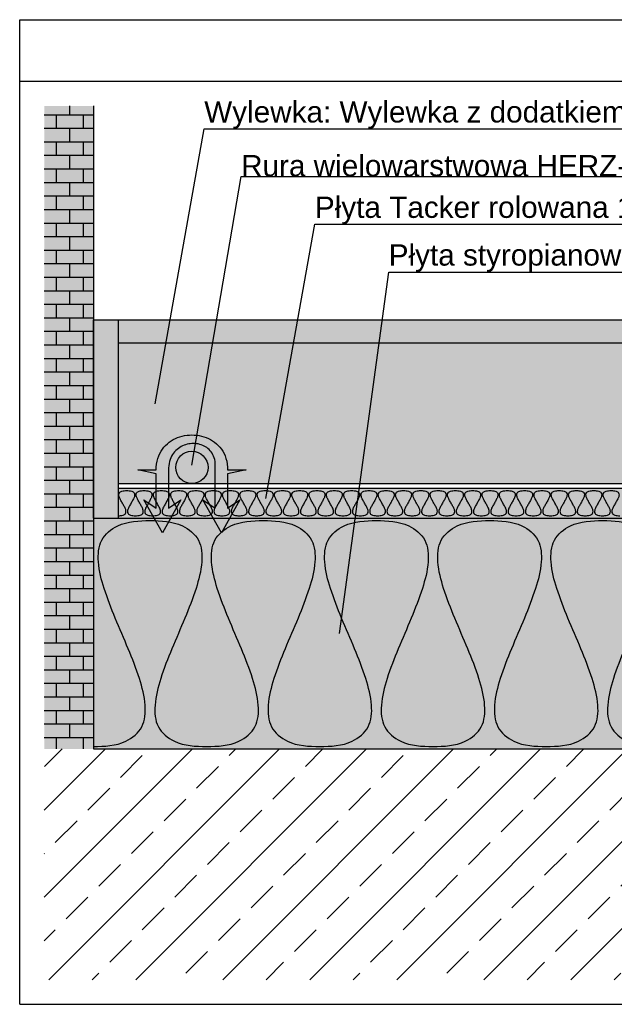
# Model space of a CAD drawing. Header units: millimetres. Extents: x 206445 to 335272, y 14092 to 100072.
# Tile 5 of 38: x 209950 to 210288, y 14364 to 14924. Entities that reach past the tile are written whole.
import ezdxf
from ezdxf.lldxf.tags import DXFTag

# ---------------------------------------------------------------- set-up
doc = ezdxf.new("R2010")
doc.units = ezdxf.units.MM
doc.layers.add('IS_Rysunek_konstrukcji_podłogi', color=7, linetype='SOLID', true_color=0x000000)
doc.styles.get("Standard").update_dxf_attribs({"font": 'arial.ttf'})
tags = doc.linetypes.add('SOLID', pattern=[10, 10, 0]).pattern_tags.tags
tags[6:7] = [DXFTag(74, 4), DXFTag(75, 0), DXFTag(340, '0'), DXFTag(46, 0.0), DXFTag(50, 0.0), DXFTag(44, 0.0), DXFTag(45, 0.0)]
tags[4:5] = [DXFTag(74, 4), DXFTag(75, 0), DXFTag(340, '0'), DXFTag(46, 0.0), DXFTag(50, 0.0), DXFTag(44, 0.0), DXFTag(45, 0.0)]

msp = doc.modelspace()

# ---------------------------------------------------------------- hatches: boundary and pattern name
at = {"layer": 'IS_Rysunek_konstrukcji_podłogi'}
for color, points in [(15, [(209963.79, 14875.07), (209963.79, 14509.32), (209991.79, 14509.32), (209991.79, 14875.07)]), (1, [(209991.79, 14640.57), (209991.79, 14753.45), (210005.79, 14753.45), (210005.79, 14640.57)]), (176, [(210005.79, 14740.32), (210005.79, 14753.45), (210635.79, 14753.45), (210635.79, 14740.32)]), (9, [(210005.79, 14660.26), (210005.79, 14740.32), (210635.79, 14740.32), (210635.79, 14660.26)]), (41, [(210005.79, 14640.57), (210005.79, 14657.63), (210635.79, 14657.63), (210635.79, 14640.57)]), (2, [(209991.79, 14509.32), (209991.79, 14640.57), (210635.79, 14640.57), (210635.79, 14509.32)])]:
    msp.add_hatch(color=color, dxfattribs=at).paths.add_polyline_path(points)
h = msp.add_hatch(dxfattribs=at)
h.set_pattern_fill('BRICK', color=256, scale=30.8, style=0)
h.set_pattern_definition([(0, (168398.346, 8448.231), (0, 7.7), []), (90, (168398.346, 8448.23), (-15.4, 9e-16), [7.7, -7.7]), (90, (168406.046, 8448.23), (-15.4, 9e-16), [-7.7, 7.7])])
h.paths.add_polyline_path([(209963.79, 14875.07), (209963.79, 14509.32), (209991.79, 14509.32), (209991.79, 14875.07)])
h = msp.add_hatch(dxfattribs=at)
h.set_pattern_fill('AR-CONC', color=256, scale=1.4, style=0)
h.set_pattern_definition([(50, (168398.346, 8448.231), (10.0416426, -0.8785299), [1.05, -11.55]), (355, (168398.346, 8448.231), (-1.9425187, 10.5306899), [0.84, -9.24]), (100.4514, (168399.183, 8448.158), (8.0991313, 9.6521536), [0.8923627, -9.8159896]), (46.1842, (168398.346, 8451.031), (14.9413747, -2.3172662), [1.575, -17.325]), (96.6356, (168399.591, 8450.838), (13.085278, 13.63765), [1.338544, -14.723982]), (351.1842, (168398.346, 8451.03), (13.085267, 13.6376604), [1.26, -13.86]), (21, (168399.746, 8450.331), (8.3566987, -5.6366645), [1.05, -11.55]), (326, (168399.746, 8450.331), (3.4064146, 10.1521006), [0.84, -9.24]), (71.4514, (168400.443, 8449.861), (11.7631168, 4.515427), [0.8923627, -9.8159896]), (37.5, (168398.3462, 8448.2308), (0.17023797, 4.66051395), [0, -9.128, 0, -9.38, 0, -9.275]), (7.5, (168398.346, 8448.231), (3.6829735, 5.52176397), [0, -5.348, 0, -8.918, 0, -3.535]), (327.5, (168395.224, 8448.2308), (7.4735141, -0.3157682), [0, -3.5, 0, -10.92, 0, -14.49]), (317.5, (168393.824, 8448.231), (8.1646064, 1.4014698), [0, -4.55, 0, -7.252, 0, -10.29])])
h.paths.add_polyline_path([(210005.79, 14660.26), (210005.79, 14740.32), (210635.79, 14740.32), (210635.79, 14660.26)])
h = msp.add_hatch(dxfattribs=at)
h.set_pattern_fill('ANSI33', color=256, scale=140, style=0)
h.set_pattern_definition([(45, (168398.346, 8448.23), (-24.748737, 24.748737), []), (45, (168423.095, 8448.23), (-24.748737, 24.748737), [17.5, -8.75])])
h.paths.add_polyline_path([(209963.79, 14378.07), (209963.79, 14509.32), (210635.79, 14509.32), (210635.79, 14378.07)])

# ---------------------------------------------------------------- linework, layer by layer
for p, q in [((209949.79, 14364.07), (209949.79, 14924.07)), ((209949.79, 14924.07), (210649.79, 14924.07)), ((209949.79, 14364.07), (209949.79, 14889.07)), ((209949.79, 14889.07), (210649.79, 14889.07)), ((209991.79, 14875.07), (209991.79, 14509.32)), ((210026.79, 14705.54), (210054.79, 14861.95)), ((210054.79, 14861.95), (210491.59, 14861.95)), ((210047.79, 14670.76), (210075.79, 14834.82)), ((210075.79, 14834.82), (210436.99, 14834.82)), ((210089.79, 14651.73), (210117.79, 14807.7)), ((210117.79, 14807.7), (210424.39, 14807.7)), ((210131.79, 14574.95), (210159.79, 14780.57)), ((210159.79, 14780.57), (210492.99, 14780.57)), ((209991.79, 14640.57), (209991.79, 14753.45)), ((209991.79, 14753.45), (210005.79, 14753.45)), ((210005.79, 14753.45), (210635.79, 14753.45)), ((210005.79, 14753.45), (210005.79, 14640.57)), ((210005.79, 14740.32), (210635.79, 14740.32)), ((210027.49, 14665.86), (210016.99, 14667.96)), ((210016.99, 14667.96), (210027.49, 14667.96)), ((210034.49, 14667.96), (210034.49, 14646.26)), ((210061.09, 14646.26), (210061.09, 14670.76)), ((210068.09, 14667.96), (210078.59, 14667.96)), ((210078.59, 14667.96), (210068.09, 14665.86)), ((210027.49, 14646.26), (210027.49, 14665.86)), ((210068.09, 14665.86), (210068.09, 14646.26)), ((210005.79, 14660.26), (210635.79, 14660.26)), ((210005.79, 14657.63), (210635.79, 14657.63)), ((210005.79, 14657.63), (210635.79, 14657.63)), ((210030.99, 14632.26), (210020.49, 14650.92)), ((210020.49, 14650.92), (210027.49, 14646.26)), ((210041.49, 14650.92), (210030.99, 14632.26)), ((210034.49, 14646.26), (210041.49, 14650.92)), ((210064.59, 14632.26), (210054.09, 14650.92)), ((210054.09, 14650.92), (210061.09, 14646.26)), ((210075.09, 14650.92), (210064.59, 14632.26)), ((210068.09, 14646.26), (210075.09, 14650.92)), ((209991.79, 14640.57), (210635.79, 14640.57)), ((209991.79, 14640.57), (210005.79, 14640.57)), ((210005.79, 14640.57), (210635.79, 14640.57)), ((209991.79, 14509.32), (210635.79, 14509.32)), ((209949.79, 14364.07), (210649.79, 14364.07)), ((209949.79, 14364.07), (210649.79, 14364.07))]:
    msp.add_line(p, q, dxfattribs=at)
msp.add_ellipse((210047.79, 14669.45), major_axis=(9.19, 0), ratio=1, dxfattribs=at)
for points, knots in [([(210027.49, 14667.96), (210027.49, 14670.18), (210028.03, 14674.4), (210030.7, 14679.92), (210034.72, 14683.99), (210039.61, 14686.65), (210045.01, 14687.96), (210050.56, 14687.96), (210055.96, 14686.65), (210060.85, 14683.99), (210064.87, 14679.92), (210067.55, 14674.4), (210068.09, 14670.18), (210068.09, 14667.96)], [0, 0, 0, 0, 4.75892, 8.957988, 12.91344, 16.818823, 20.746421, 24.690072, 28.61767, 32.523052, 36.478504, 40.677573, 45.436492, 45.436492, 45.436492, 45.436492]), ([(210061.09, 14670.76), (210061.09, 14672.16), (210060.73, 14674.83), (210058.97, 14678.31), (210056.34, 14680.84), (210053.13, 14682.44), (210049.59, 14683.14), (210045.94, 14682.95), (210042.39, 14681.84), (210039.18, 14679.79), (210036.56, 14676.73), (210034.83, 14672.67), (210034.49, 14669.59), (210034.49, 14667.96)], [0, 0, 0, 0, 3.00645, 5.668686, 8.193016, 10.704969, 13.253303, 15.84069, 18.459509, 21.125605, 23.908379, 26.948404, 30.449064, 30.449064, 30.449064, 30.449064])]:
    msp.add_open_spline(points, degree=3, knots=knots, dxfattribs=at)
at = {"layer": 'IS_Rysunek_konstrukcji_podłogi', "color": 8, "true_color": 0x777777}
for points, knots in [([(210005.79, 14641.97), (210006.73, 14641.97), (210008.21, 14642.01), (210010.15, 14642.99), (210010.41, 14644.74), (210009.77, 14646.38), (210008.81, 14648.18), (210007.69, 14650.02), (210006.73, 14651.82), (210006.09, 14653.47), (210006.35, 14655.21), (210008.28, 14656.19), (210009.76, 14656.23), (210010.71, 14656.23)], [0, 0, 0, 0, 2.021393, 3.209987, 4.203861, 5.457031, 6.965177, 8.567762, 10.075908, 11.329078, 12.322952, 13.511546, 15.532939, 15.532939, 15.532939, 15.532939]), ([(210010.71, 14656.23), (210011.65, 14656.23), (210013.14, 14656.19), (210015.07, 14655.21), (210015.33, 14653.47), (210014.69, 14651.82), (210013.73, 14650.02), (210012.61, 14648.18), (210011.65, 14646.38), (210011.01, 14644.74), (210011.27, 14642.99), (210013.2, 14642.01), (210014.69, 14641.97), (210015.63, 14641.97)], [0, 0, 0, 0, 2.021393, 3.209987, 4.203861, 5.457031, 6.965177, 8.567762, 10.075908, 11.329078, 12.322952, 13.511546, 15.532939, 15.532939, 15.532939, 15.532939]), ([(210015.63, 14641.97), (210016.57, 14641.97), (210018.06, 14642.01), (210019.99, 14642.99), (210020.25, 14644.74), (210019.61, 14646.38), (210018.65, 14648.18), (210017.53, 14650.02), (210016.57, 14651.82), (210015.93, 14653.47), (210016.19, 14655.21), (210018.12, 14656.19), (210019.61, 14656.23), (210020.55, 14656.23)], [0, 0, 0, 0, 2.021393, 3.209987, 4.203861, 5.457031, 6.965177, 8.567762, 10.075908, 11.329078, 12.322952, 13.511546, 15.532939, 15.532939, 15.532939, 15.532939]), ([(210020.55, 14656.23), (210021.5, 14656.23), (210022.98, 14656.19), (210024.91, 14655.21), (210025.17, 14653.47), (210024.53, 14651.82), (210023.57, 14650.02), (210022.45, 14648.18), (210021.49, 14646.38), (210020.85, 14644.74), (210021.11, 14642.99), (210023.05, 14642.01), (210024.53, 14641.97), (210025.47, 14641.97)], [0, 0, 0, 0, 2.021393, 3.209987, 4.203861, 5.457031, 6.965177, 8.567762, 10.075908, 11.329078, 12.322952, 13.511546, 15.532939, 15.532939, 15.532939, 15.532939]), ([(210025.47, 14641.97), (210026.42, 14641.97), (210027.9, 14642.01), (210029.84, 14642.99), (210030.09, 14644.74), (210029.45, 14646.38), (210028.49, 14648.18), (210027.37, 14650.02), (210026.42, 14651.82), (210025.78, 14653.47), (210026.03, 14655.21), (210027.97, 14656.19), (210029.45, 14656.23), (210030.4, 14656.23)], [0, 0, 0, 0, 2.021393, 3.209987, 4.203861, 5.457031, 6.965177, 8.567762, 10.075908, 11.329078, 12.322952, 13.511546, 15.532939, 15.532939, 15.532939, 15.532939]), ([(210030.4, 14656.23), (210031.34, 14656.23), (210032.82, 14656.19), (210034.76, 14655.21), (210035.02, 14653.47), (210034.38, 14651.82), (210033.42, 14650.02), (210032.3, 14648.18), (210031.34, 14646.38), (210030.7, 14644.74), (210030.95, 14642.99), (210032.89, 14642.01), (210034.37, 14641.97), (210035.32, 14641.97)], [0, 0, 0, 0, 2.021393, 3.209987, 4.203861, 5.457031, 6.965177, 8.567762, 10.075908, 11.329078, 12.322952, 13.511546, 15.532939, 15.532939, 15.532939, 15.532939]), ([(210035.32, 14641.97), (210036.26, 14641.97), (210037.75, 14642.01), (210039.68, 14642.99), (210039.94, 14644.74), (210039.3, 14646.38), (210038.34, 14648.18), (210037.22, 14650.02), (210036.26, 14651.82), (210035.62, 14653.47), (210035.88, 14655.21), (210037.81, 14656.19), (210039.3, 14656.23), (210040.24, 14656.23)], [0, 0, 0, 0, 2.021393, 3.209987, 4.203861, 5.457031, 6.965177, 8.567762, 10.075908, 11.329078, 12.322952, 13.511546, 15.532939, 15.532939, 15.532939, 15.532939]), ([(210040.24, 14656.23), (210041.18, 14656.23), (210042.67, 14656.19), (210044.6, 14655.21), (210044.86, 14653.47), (210044.22, 14651.82), (210043.26, 14650.02), (210042.14, 14648.18), (210041.18, 14646.38), (210040.54, 14644.74), (210040.8, 14642.99), (210042.73, 14642.01), (210044.22, 14641.97), (210045.16, 14641.97)], [0, 0, 0, 0, 2.021393, 3.209987, 4.203861, 5.457031, 6.965177, 8.567762, 10.075908, 11.329078, 12.322952, 13.511546, 15.532939, 15.532939, 15.532939, 15.532939]), ([(210045.16, 14641.97), (210046.1, 14641.97), (210047.59, 14642.01), (210049.52, 14642.99), (210049.78, 14644.74), (210049.14, 14646.38), (210048.18, 14648.18), (210047.06, 14650.02), (210046.1, 14651.82), (210045.46, 14653.47), (210045.72, 14655.21), (210047.65, 14656.19), (210049.14, 14656.23), (210050.08, 14656.23)], [0, 0, 0, 0, 2.021393, 3.209987, 4.203861, 5.457031, 6.965177, 8.567762, 10.075908, 11.329078, 12.322952, 13.511546, 15.532939, 15.532939, 15.532939, 15.532939]), ([(210050.08, 14656.23), (210051.03, 14656.23), (210052.51, 14656.19), (210054.45, 14655.21), (210054.7, 14653.47), (210054.06, 14651.82), (210053.1, 14650.02), (210051.98, 14648.18), (210051.03, 14646.38), (210050.38, 14644.74), (210050.64, 14642.99), (210052.58, 14642.01), (210054.06, 14641.97), (210055, 14641.97)], [0, 0, 0, 0, 2.021393, 3.209987, 4.203861, 5.457031, 6.965177, 8.567762, 10.075908, 11.329078, 12.322952, 13.511546, 15.532939, 15.532939, 15.532939, 15.532939]), ([(210055, 14641.97), (210055.95, 14641.97), (210057.43, 14642.01), (210059.37, 14642.99), (210059.63, 14644.74), (210058.98, 14646.38), (210058.03, 14648.18), (210056.91, 14650.02), (210055.95, 14651.82), (210055.31, 14653.47), (210055.56, 14655.21), (210057.5, 14656.19), (210058.98, 14656.23), (210059.93, 14656.23)], [0, 0, 0, 0, 2.021393, 3.209987, 4.203861, 5.457031, 6.965177, 8.567762, 10.075908, 11.329078, 12.322952, 13.511546, 15.532939, 15.532939, 15.532939, 15.532939]), ([(210059.93, 14656.23), (210060.87, 14656.23), (210062.36, 14656.19), (210064.29, 14655.21), (210064.55, 14653.47), (210063.91, 14651.82), (210062.95, 14650.02), (210061.83, 14648.18), (210060.87, 14646.38), (210060.23, 14644.74), (210060.49, 14642.99), (210062.42, 14642.01), (210063.91, 14641.97), (210064.85, 14641.97)], [0, 0, 0, 0, 2.021393, 3.209987, 4.203861, 5.457031, 6.965177, 8.567762, 10.075908, 11.329078, 12.322952, 13.511546, 15.532939, 15.532939, 15.532939, 15.532939]), ([(210064.85, 14641.97), (210065.79, 14641.97), (210067.28, 14642.01), (210069.21, 14642.99), (210069.47, 14644.74), (210068.83, 14646.38), (210067.87, 14648.18), (210066.75, 14650.02), (210065.79, 14651.82), (210065.15, 14653.47), (210065.41, 14655.21), (210067.34, 14656.19), (210068.83, 14656.23), (210069.77, 14656.23)], [0, 0, 0, 0, 2.021393, 3.209987, 4.203861, 5.457031, 6.965177, 8.567762, 10.075908, 11.329078, 12.322952, 13.511546, 15.532939, 15.532939, 15.532939, 15.532939]), ([(210069.77, 14656.23), (210070.71, 14656.23), (210072.2, 14656.19), (210074.13, 14655.21), (210074.39, 14653.47), (210073.75, 14651.82), (210072.79, 14650.02), (210071.67, 14648.18), (210070.71, 14646.38), (210070.07, 14644.74), (210070.33, 14642.99), (210072.26, 14642.01), (210073.75, 14641.97), (210074.69, 14641.97)], [0, 0, 0, 0, 2.021393, 3.209987, 4.203861, 5.457031, 6.965177, 8.567762, 10.075908, 11.329078, 12.322952, 13.511546, 15.532939, 15.532939, 15.532939, 15.532939]), ([(210074.69, 14641.97), (210075.64, 14641.97), (210077.12, 14642.01), (210079.06, 14642.99), (210079.31, 14644.74), (210078.67, 14646.38), (210077.71, 14648.18), (210076.59, 14650.02), (210075.63, 14651.82), (210074.99, 14653.47), (210075.25, 14655.21), (210077.19, 14656.19), (210078.67, 14656.23), (210079.61, 14656.23)], [0, 0, 0, 0, 2.021393, 3.209987, 4.203861, 5.457031, 6.965177, 8.567762, 10.075908, 11.329078, 12.322952, 13.511546, 15.532939, 15.532939, 15.532939, 15.532939]), ([(210079.61, 14656.23), (210080.56, 14656.23), (210082.04, 14656.19), (210083.98, 14655.21), (210084.23, 14653.47), (210083.59, 14651.82), (210082.63, 14650.02), (210081.52, 14648.18), (210080.56, 14646.38), (210079.92, 14644.74), (210080.17, 14642.99), (210082.11, 14642.01), (210083.59, 14641.97), (210084.54, 14641.97)], [0, 0, 0, 0, 2.021393, 3.209987, 4.203861, 5.457031, 6.965177, 8.567762, 10.075908, 11.329078, 12.322952, 13.511546, 15.532939, 15.532939, 15.532939, 15.532939]), ([(210084.54, 14641.97), (210085.48, 14641.97), (210086.96, 14642.01), (210088.9, 14642.99), (210089.16, 14644.74), (210088.52, 14646.38), (210087.56, 14648.18), (210086.44, 14650.02), (210085.48, 14651.82), (210084.84, 14653.47), (210085.1, 14655.21), (210087.03, 14656.19), (210088.51, 14656.23), (210089.46, 14656.23)], [0, 0, 0, 0, 2.021393, 3.209987, 4.203861, 5.457031, 6.965177, 8.567762, 10.075908, 11.329078, 12.322952, 13.511546, 15.532939, 15.532939, 15.532939, 15.532939]), ([(210089.46, 14656.23), (210090.4, 14656.23), (210091.89, 14656.19), (210093.82, 14655.21), (210094.08, 14653.47), (210093.44, 14651.82), (210092.48, 14650.02), (210091.36, 14648.18), (210090.4, 14646.38), (210089.76, 14644.74), (210090.02, 14642.99), (210091.95, 14642.01), (210093.44, 14641.97), (210094.38, 14641.97)], [0, 0, 0, 0, 2.021393, 3.209987, 4.203861, 5.457031, 6.965177, 8.567762, 10.075908, 11.329078, 12.322952, 13.511546, 15.532939, 15.532939, 15.532939, 15.532939]), ([(210094.38, 14641.97), (210095.32, 14641.97), (210096.81, 14642.01), (210098.74, 14642.99), (210099, 14644.74), (210098.36, 14646.38), (210097.4, 14648.18), (210096.28, 14650.02), (210095.32, 14651.82), (210094.68, 14653.47), (210094.94, 14655.21), (210096.87, 14656.19), (210098.36, 14656.23), (210099.3, 14656.23)], [0, 0, 0, 0, 2.021393, 3.209987, 4.203861, 5.457031, 6.965177, 8.567762, 10.075908, 11.329078, 12.322952, 13.511546, 15.532939, 15.532939, 15.532939, 15.532939]), ([(210099.3, 14656.23), (210100.25, 14656.23), (210101.73, 14656.19), (210103.66, 14655.21), (210103.92, 14653.47), (210103.28, 14651.82), (210102.32, 14650.02), (210101.2, 14648.18), (210100.24, 14646.38), (210099.6, 14644.74), (210099.86, 14642.99), (210101.8, 14642.01), (210103.28, 14641.97), (210104.22, 14641.97)], [0, 0, 0, 0, 2.021393, 3.209987, 4.203861, 5.457031, 6.965177, 8.567762, 10.075908, 11.329078, 12.322952, 13.511546, 15.532939, 15.532939, 15.532939, 15.532939]), ([(210104.22, 14641.97), (210105.17, 14641.97), (210106.65, 14642.01), (210108.59, 14642.99), (210108.84, 14644.74), (210108.2, 14646.38), (210107.24, 14648.18), (210106.12, 14650.02), (210105.17, 14651.82), (210104.53, 14653.47), (210104.78, 14655.21), (210106.72, 14656.19), (210108.2, 14656.23), (210109.15, 14656.23)], [0, 0, 0, 0, 2.021393, 3.209987, 4.203861, 5.457031, 6.965177, 8.567762, 10.075908, 11.329078, 12.322952, 13.511546, 15.532939, 15.532939, 15.532939, 15.532939]), ([(210109.15, 14656.23), (210110.09, 14656.23), (210111.57, 14656.19), (210113.51, 14655.21), (210113.77, 14653.47), (210113.13, 14651.82), (210112.17, 14650.02), (210111.05, 14648.18), (210110.09, 14646.38), (210109.45, 14644.74), (210109.7, 14642.99), (210111.64, 14642.01), (210113.12, 14641.97), (210114.07, 14641.97)], [0, 0, 0, 0, 2.021393, 3.209987, 4.203861, 5.457031, 6.965177, 8.567762, 10.075908, 11.329078, 12.322952, 13.511546, 15.532939, 15.532939, 15.532939, 15.532939]), ([(210114.07, 14641.97), (210115.01, 14641.97), (210116.5, 14642.01), (210118.43, 14642.99), (210118.69, 14644.74), (210118.05, 14646.38), (210117.09, 14648.18), (210115.97, 14650.02), (210115.01, 14651.82), (210114.37, 14653.47), (210114.63, 14655.21), (210116.56, 14656.19), (210118.05, 14656.23), (210118.99, 14656.23)], [0, 0, 0, 0, 2.021393, 3.209987, 4.203861, 5.457031, 6.965177, 8.567762, 10.075908, 11.329078, 12.322952, 13.511546, 15.532939, 15.532939, 15.532939, 15.532939]), ([(210118.99, 14656.23), (210119.93, 14656.23), (210121.42, 14656.19), (210123.35, 14655.21), (210123.61, 14653.47), (210122.97, 14651.82), (210122.01, 14650.02), (210120.89, 14648.18), (210119.93, 14646.38), (210119.29, 14644.74), (210119.55, 14642.99), (210121.48, 14642.01), (210122.97, 14641.97), (210123.91, 14641.97)], [0, 0, 0, 0, 2.021393, 3.209987, 4.203861, 5.457031, 6.965177, 8.567762, 10.075908, 11.329078, 12.322952, 13.511546, 15.532939, 15.532939, 15.532939, 15.532939]), ([(210123.91, 14641.97), (210124.85, 14641.97), (210126.34, 14642.01), (210128.27, 14642.99), (210128.53, 14644.74), (210127.89, 14646.38), (210126.93, 14648.18), (210125.81, 14650.02), (210124.85, 14651.82), (210124.21, 14653.47), (210124.47, 14655.21), (210126.4, 14656.19), (210127.89, 14656.23), (210128.83, 14656.23)], [0, 0, 0, 0, 2.021393, 3.209987, 4.203861, 5.457031, 6.965177, 8.567762, 10.075908, 11.329078, 12.322952, 13.511546, 15.532939, 15.532939, 15.532939, 15.532939]), ([(210128.83, 14656.23), (210129.78, 14656.23), (210131.26, 14656.19), (210133.2, 14655.21), (210133.45, 14653.47), (210132.81, 14651.82), (210131.85, 14650.02), (210130.73, 14648.18), (210129.78, 14646.38), (210129.13, 14644.74), (210129.39, 14642.99), (210131.33, 14642.01), (210132.81, 14641.97), (210133.75, 14641.97)], [0, 0, 0, 0, 2.021393, 3.209987, 4.203861, 5.457031, 6.965177, 8.567762, 10.075908, 11.329078, 12.322952, 13.511546, 15.532939, 15.532939, 15.532939, 15.532939]), ([(210133.75, 14641.97), (210134.7, 14641.97), (210136.18, 14642.01), (210138.12, 14642.99), (210138.38, 14644.74), (210137.73, 14646.38), (210136.78, 14648.18), (210135.66, 14650.02), (210134.7, 14651.82), (210134.06, 14653.47), (210134.31, 14655.21), (210136.25, 14656.19), (210137.73, 14656.23), (210138.68, 14656.23)], [0, 0, 0, 0, 2.021393, 3.209987, 4.203861, 5.457031, 6.965177, 8.567762, 10.075908, 11.329078, 12.322952, 13.511546, 15.532939, 15.532939, 15.532939, 15.532939]), ([(210138.68, 14656.23), (210139.62, 14656.23), (210141.11, 14656.19), (210143.04, 14655.21), (210143.3, 14653.47), (210142.66, 14651.82), (210141.7, 14650.02), (210140.58, 14648.18), (210139.62, 14646.38), (210138.98, 14644.74), (210139.24, 14642.99), (210141.17, 14642.01), (210142.66, 14641.97), (210143.6, 14641.97)], [0, 0, 0, 0, 2.021393, 3.209987, 4.203861, 5.457031, 6.965177, 8.567762, 10.075908, 11.329078, 12.322952, 13.511546, 15.532939, 15.532939, 15.532939, 15.532939]), ([(210143.6, 14641.97), (210144.54, 14641.97), (210146.03, 14642.01), (210147.96, 14642.99), (210148.22, 14644.74), (210147.58, 14646.38), (210146.62, 14648.18), (210145.5, 14650.02), (210144.54, 14651.82), (210143.9, 14653.47), (210144.16, 14655.21), (210146.09, 14656.19), (210147.58, 14656.23), (210148.52, 14656.23)], [0, 0, 0, 0, 2.021393, 3.209987, 4.203861, 5.457031, 6.965177, 8.567762, 10.075908, 11.329078, 12.322952, 13.511546, 15.532939, 15.532939, 15.532939, 15.532939]), ([(210148.52, 14656.23), (210149.46, 14656.23), (210150.95, 14656.19), (210152.88, 14655.21), (210153.14, 14653.47), (210152.5, 14651.82), (210151.54, 14650.02), (210150.42, 14648.18), (210149.46, 14646.38), (210148.82, 14644.74), (210149.08, 14642.99), (210151.01, 14642.01), (210152.5, 14641.97), (210153.44, 14641.97)], [0, 0, 0, 0, 2.021393, 3.209987, 4.203861, 5.457031, 6.965177, 8.567762, 10.075908, 11.329078, 12.322952, 13.511546, 15.532939, 15.532939, 15.532939, 15.532939]), ([(210153.44, 14641.97), (210154.39, 14641.97), (210155.87, 14642.01), (210157.81, 14642.99), (210158.06, 14644.74), (210157.42, 14646.38), (210156.46, 14648.18), (210155.34, 14650.02), (210154.38, 14651.82), (210153.74, 14653.47), (210154, 14655.21), (210155.94, 14656.19), (210157.42, 14656.23), (210158.36, 14656.23)], [0, 0, 0, 0, 2.021393, 3.209987, 4.203861, 5.457031, 6.965177, 8.567762, 10.075908, 11.329078, 12.322952, 13.511546, 15.532939, 15.532939, 15.532939, 15.532939]), ([(210158.36, 14656.23), (210159.31, 14656.23), (210160.79, 14656.19), (210162.73, 14655.21), (210162.98, 14653.47), (210162.34, 14651.82), (210161.38, 14650.02), (210160.27, 14648.18), (210159.31, 14646.38), (210158.67, 14644.74), (210158.92, 14642.99), (210160.86, 14642.01), (210162.34, 14641.97), (210163.29, 14641.97)], [0, 0, 0, 0, 2.021393, 3.209987, 4.203861, 5.457031, 6.965177, 8.567762, 10.075908, 11.329078, 12.322952, 13.511546, 15.532939, 15.532939, 15.532939, 15.532939]), ([(210163.29, 14641.97), (210164.23, 14641.97), (210165.71, 14642.01), (210167.65, 14642.99), (210167.91, 14644.74), (210167.27, 14646.38), (210166.31, 14648.18), (210165.19, 14650.02), (210164.23, 14651.82), (210163.59, 14653.47), (210163.85, 14655.21), (210165.78, 14656.19), (210167.26, 14656.23), (210168.21, 14656.23)], [0, 0, 0, 0, 2.021393, 3.209987, 4.203861, 5.457031, 6.965177, 8.567762, 10.075908, 11.329078, 12.322952, 13.511546, 15.532939, 15.532939, 15.532939, 15.532939]), ([(210168.21, 14656.23), (210169.15, 14656.23), (210170.64, 14656.19), (210172.57, 14655.21), (210172.83, 14653.47), (210172.19, 14651.82), (210171.23, 14650.02), (210170.11, 14648.18), (210169.15, 14646.38), (210168.51, 14644.74), (210168.77, 14642.99), (210170.7, 14642.01), (210172.19, 14641.97), (210173.13, 14641.97)], [0, 0, 0, 0, 2.021393, 3.209987, 4.203861, 5.457031, 6.965177, 8.567762, 10.075908, 11.329078, 12.322952, 13.511546, 15.532939, 15.532939, 15.532939, 15.532939]), ([(210173.13, 14641.97), (210174.07, 14641.97), (210175.56, 14642.01), (210177.49, 14642.99), (210177.75, 14644.74), (210177.11, 14646.38), (210176.15, 14648.18), (210175.03, 14650.02), (210174.07, 14651.82), (210173.43, 14653.47), (210173.69, 14655.21), (210175.62, 14656.19), (210177.11, 14656.23), (210178.05, 14656.23)], [0, 0, 0, 0, 2.021393, 3.209987, 4.203861, 5.457031, 6.965177, 8.567762, 10.075908, 11.329078, 12.322952, 13.511546, 15.532939, 15.532939, 15.532939, 15.532939]), ([(210178.05, 14656.23), (210179, 14656.23), (210180.48, 14656.19), (210182.41, 14655.21), (210182.67, 14653.47), (210182.03, 14651.82), (210181.07, 14650.02), (210179.95, 14648.18), (210178.99, 14646.38), (210178.35, 14644.74), (210178.61, 14642.99), (210180.55, 14642.01), (210182.03, 14641.97), (210182.97, 14641.97)], [0, 0, 0, 0, 2.021393, 3.209987, 4.203861, 5.457031, 6.965177, 8.567762, 10.075908, 11.329078, 12.322952, 13.511546, 15.532939, 15.532939, 15.532939, 15.532939]), ([(210182.97, 14641.97), (210183.92, 14641.97), (210185.4, 14642.01), (210187.34, 14642.99), (210187.59, 14644.74), (210186.95, 14646.38), (210185.99, 14648.18), (210184.87, 14650.02), (210183.92, 14651.82), (210183.28, 14653.47), (210183.53, 14655.21), (210185.47, 14656.19), (210186.95, 14656.23), (210187.9, 14656.23)], [0, 0, 0, 0, 2.021393, 3.209987, 4.203861, 5.457031, 6.965177, 8.567762, 10.075908, 11.329078, 12.322952, 13.511546, 15.532939, 15.532939, 15.532939, 15.532939]), ([(210187.9, 14656.23), (210188.84, 14656.23), (210190.32, 14656.19), (210192.26, 14655.21), (210192.52, 14653.47), (210191.88, 14651.82), (210190.92, 14650.02), (210189.8, 14648.18), (210188.84, 14646.38), (210188.2, 14644.74), (210188.45, 14642.99), (210190.39, 14642.01), (210191.87, 14641.97), (210192.82, 14641.97)], [0, 0, 0, 0, 2.021393, 3.209987, 4.203861, 5.457031, 6.965177, 8.567762, 10.075908, 11.329078, 12.322952, 13.511546, 15.532939, 15.532939, 15.532939, 15.532939]), ([(210192.82, 14641.97), (210193.76, 14641.97), (210195.25, 14642.01), (210197.18, 14642.99), (210197.44, 14644.74), (210196.8, 14646.38), (210195.84, 14648.18), (210194.72, 14650.02), (210193.76, 14651.82), (210193.12, 14653.47), (210193.38, 14655.21), (210195.31, 14656.19), (210196.8, 14656.23), (210197.74, 14656.23)], [0, 0, 0, 0, 2.021393, 3.209987, 4.203861, 5.457031, 6.965177, 8.567762, 10.075908, 11.329078, 12.322952, 13.511546, 15.532939, 15.532939, 15.532939, 15.532939]), ([(210197.74, 14656.23), (210198.68, 14656.23), (210200.17, 14656.19), (210202.1, 14655.21), (210202.36, 14653.47), (210201.72, 14651.82), (210200.76, 14650.02), (210199.64, 14648.18), (210198.68, 14646.38), (210198.04, 14644.74), (210198.3, 14642.99), (210200.23, 14642.01), (210201.72, 14641.97), (210202.66, 14641.97)], [0, 0, 0, 0, 2.021393, 3.209987, 4.203861, 5.457031, 6.965177, 8.567762, 10.075908, 11.329078, 12.322952, 13.511546, 15.532939, 15.532939, 15.532939, 15.532939]), ([(210202.66, 14641.97), (210203.6, 14641.97), (210205.09, 14642.01), (210207.02, 14642.99), (210207.28, 14644.74), (210206.64, 14646.38), (210205.68, 14648.18), (210204.56, 14650.02), (210203.6, 14651.82), (210202.96, 14653.47), (210203.22, 14655.21), (210205.15, 14656.19), (210206.64, 14656.23), (210207.58, 14656.23)], [0, 0, 0, 0, 2.021393, 3.209987, 4.203861, 5.457031, 6.965177, 8.567762, 10.075908, 11.329078, 12.322952, 13.511546, 15.532939, 15.532939, 15.532939, 15.532939]), ([(210207.58, 14656.23), (210208.53, 14656.23), (210210.01, 14656.19), (210211.95, 14655.21), (210212.2, 14653.47), (210211.56, 14651.82), (210210.6, 14650.02), (210209.48, 14648.18), (210208.53, 14646.38), (210207.88, 14644.74), (210208.14, 14642.99), (210210.08, 14642.01), (210211.56, 14641.97), (210212.5, 14641.97)], [0, 0, 0, 0, 2.021393, 3.209987, 4.203861, 5.457031, 6.965177, 8.567762, 10.075908, 11.329078, 12.322952, 13.511546, 15.532939, 15.532939, 15.532939, 15.532939]), ([(210212.5, 14641.97), (210213.45, 14641.97), (210214.93, 14642.01), (210216.87, 14642.99), (210217.13, 14644.74), (210216.48, 14646.38), (210215.53, 14648.18), (210214.41, 14650.02), (210213.45, 14651.82), (210212.81, 14653.47), (210213.06, 14655.21), (210215, 14656.19), (210216.48, 14656.23), (210217.43, 14656.23)], [0, 0, 0, 0, 2.021393, 3.209987, 4.203861, 5.457031, 6.965177, 8.567762, 10.075908, 11.329078, 12.322952, 13.511546, 15.532939, 15.532939, 15.532939, 15.532939]), ([(210217.43, 14656.23), (210218.37, 14656.23), (210219.86, 14656.19), (210221.79, 14655.21), (210222.05, 14653.47), (210221.41, 14651.82), (210220.45, 14650.02), (210219.33, 14648.18), (210218.37, 14646.38), (210217.73, 14644.74), (210217.99, 14642.99), (210219.92, 14642.01), (210221.41, 14641.97), (210222.35, 14641.97)], [0, 0, 0, 0, 2.021393, 3.209987, 4.203861, 5.457031, 6.965177, 8.567762, 10.075908, 11.329078, 12.322952, 13.511546, 15.532939, 15.532939, 15.532939, 15.532939]), ([(210222.35, 14641.97), (210223.29, 14641.97), (210224.78, 14642.01), (210226.71, 14642.99), (210226.97, 14644.74), (210226.33, 14646.38), (210225.37, 14648.18), (210224.25, 14650.02), (210223.29, 14651.82), (210222.65, 14653.47), (210222.91, 14655.21), (210224.84, 14656.19), (210226.33, 14656.23), (210227.27, 14656.23)], [0, 0, 0, 0, 2.021393, 3.209987, 4.203861, 5.457031, 6.965177, 8.567762, 10.075908, 11.329078, 12.322952, 13.511546, 15.532939, 15.532939, 15.532939, 15.532939]), ([(210227.27, 14656.23), (210228.21, 14656.23), (210229.7, 14656.19), (210231.63, 14655.21), (210231.89, 14653.47), (210231.25, 14651.82), (210230.29, 14650.02), (210229.17, 14648.18), (210228.21, 14646.38), (210227.57, 14644.74), (210227.83, 14642.99), (210229.76, 14642.01), (210231.25, 14641.97), (210232.19, 14641.97)], [0, 0, 0, 0, 2.021393, 3.209987, 4.203861, 5.457031, 6.965177, 8.567762, 10.075908, 11.329078, 12.322952, 13.511546, 15.532939, 15.532939, 15.532939, 15.532939]), ([(210232.19, 14641.97), (210233.14, 14641.97), (210234.62, 14642.01), (210236.56, 14642.99), (210236.81, 14644.74), (210236.17, 14646.38), (210235.21, 14648.18), (210234.09, 14650.02), (210233.13, 14651.82), (210232.49, 14653.47), (210232.75, 14655.21), (210234.69, 14656.19), (210236.17, 14656.23), (210237.11, 14656.23)], [0, 0, 0, 0, 2.021393, 3.209987, 4.203861, 5.457031, 6.965177, 8.567762, 10.075908, 11.329078, 12.322952, 13.511546, 15.532939, 15.532939, 15.532939, 15.532939]), ([(210237.11, 14656.23), (210238.06, 14656.23), (210239.54, 14656.19), (210241.48, 14655.21), (210241.73, 14653.47), (210241.09, 14651.82), (210240.13, 14650.02), (210239.02, 14648.18), (210238.06, 14646.38), (210237.42, 14644.74), (210237.67, 14642.99), (210239.61, 14642.01), (210241.09, 14641.97), (210242.04, 14641.97)], [0, 0, 0, 0, 2.021393, 3.209987, 4.203861, 5.457031, 6.965177, 8.567762, 10.075908, 11.329078, 12.322952, 13.511546, 15.532939, 15.532939, 15.532939, 15.532939]), ([(210242.04, 14641.97), (210242.98, 14641.97), (210244.46, 14642.01), (210246.4, 14642.99), (210246.66, 14644.74), (210246.02, 14646.38), (210245.06, 14648.18), (210243.94, 14650.02), (210242.98, 14651.82), (210242.34, 14653.47), (210242.6, 14655.21), (210244.53, 14656.19), (210246.01, 14656.23), (210246.96, 14656.23)], [0, 0, 0, 0, 2.021393, 3.209987, 4.203861, 5.457031, 6.965177, 8.567762, 10.075908, 11.329078, 12.322952, 13.511546, 15.532939, 15.532939, 15.532939, 15.532939]), ([(210246.96, 14656.23), (210247.9, 14656.23), (210249.39, 14656.19), (210251.32, 14655.21), (210251.58, 14653.47), (210250.94, 14651.82), (210249.98, 14650.02), (210248.86, 14648.18), (210247.9, 14646.38), (210247.26, 14644.74), (210247.52, 14642.99), (210249.45, 14642.01), (210250.94, 14641.97), (210251.88, 14641.97)], [0, 0, 0, 0, 2.021393, 3.209987, 4.203861, 5.457031, 6.965177, 8.567762, 10.075908, 11.329078, 12.322952, 13.511546, 15.532939, 15.532939, 15.532939, 15.532939]), ([(210251.88, 14641.97), (210252.82, 14641.97), (210254.31, 14642.01), (210256.24, 14642.99), (210256.5, 14644.74), (210255.86, 14646.38), (210254.9, 14648.18), (210253.78, 14650.02), (210252.82, 14651.82), (210252.18, 14653.47), (210252.44, 14655.21), (210254.37, 14656.19), (210255.86, 14656.23), (210256.8, 14656.23)], [0, 0, 0, 0, 2.021393, 3.209987, 4.203861, 5.457031, 6.965177, 8.567762, 10.075908, 11.329078, 12.322952, 13.511546, 15.532939, 15.532939, 15.532939, 15.532939]), ([(210256.8, 14656.23), (210257.75, 14656.23), (210259.23, 14656.19), (210261.16, 14655.21), (210261.42, 14653.47), (210260.78, 14651.82), (210259.82, 14650.02), (210258.7, 14648.18), (210257.74, 14646.38), (210257.1, 14644.74), (210257.36, 14642.99), (210259.3, 14642.01), (210260.78, 14641.97), (210261.72, 14641.97)], [0, 0, 0, 0, 2.021393, 3.209987, 4.203861, 5.457031, 6.965177, 8.567762, 10.075908, 11.329078, 12.322952, 13.511546, 15.532939, 15.532939, 15.532939, 15.532939]), ([(210261.72, 14641.97), (210262.67, 14641.97), (210264.15, 14642.01), (210266.09, 14642.99), (210266.34, 14644.74), (210265.7, 14646.38), (210264.74, 14648.18), (210263.62, 14650.02), (210262.67, 14651.82), (210262.03, 14653.47), (210262.28, 14655.21), (210264.22, 14656.19), (210265.7, 14656.23), (210266.65, 14656.23)], [0, 0, 0, 0, 2.021393, 3.209987, 4.203861, 5.457031, 6.965177, 8.567762, 10.075908, 11.329078, 12.322952, 13.511546, 15.532939, 15.532939, 15.532939, 15.532939]), ([(210266.65, 14656.23), (210267.59, 14656.23), (210269.07, 14656.19), (210271.01, 14655.21), (210271.27, 14653.47), (210270.63, 14651.82), (210269.67, 14650.02), (210268.55, 14648.18), (210267.59, 14646.38), (210266.95, 14644.74), (210267.2, 14642.99), (210269.14, 14642.01), (210270.62, 14641.97), (210271.57, 14641.97)], [0, 0, 0, 0, 2.021393, 3.209987, 4.203861, 5.457031, 6.965177, 8.567762, 10.075908, 11.329078, 12.322952, 13.511546, 15.532939, 15.532939, 15.532939, 15.532939]), ([(210271.57, 14641.97), (210272.51, 14641.97), (210274, 14642.01), (210275.93, 14642.99), (210276.19, 14644.74), (210275.55, 14646.38), (210274.59, 14648.18), (210273.47, 14650.02), (210272.51, 14651.82), (210271.87, 14653.47), (210272.13, 14655.21), (210274.06, 14656.19), (210275.55, 14656.23), (210276.49, 14656.23)], [0, 0, 0, 0, 2.021393, 3.209987, 4.203861, 5.457031, 6.965177, 8.567762, 10.075908, 11.329078, 12.322952, 13.511546, 15.532939, 15.532939, 15.532939, 15.532939]), ([(210276.49, 14656.23), (210277.43, 14656.23), (210278.92, 14656.19), (210280.85, 14655.21), (210281.11, 14653.47), (210280.47, 14651.82), (210279.51, 14650.02), (210278.39, 14648.18), (210277.43, 14646.38), (210276.79, 14644.74), (210277.05, 14642.99), (210278.98, 14642.01), (210280.47, 14641.97), (210281.41, 14641.97)], [0, 0, 0, 0, 2.021393, 3.209987, 4.203861, 5.457031, 6.965177, 8.567762, 10.075908, 11.329078, 12.322952, 13.511546, 15.532939, 15.532939, 15.532939, 15.532939]), ([(210281.41, 14641.97), (210282.35, 14641.97), (210283.84, 14642.01), (210285.77, 14642.99), (210286.03, 14644.74), (210285.39, 14646.38), (210284.43, 14648.18), (210283.31, 14650.02), (210282.35, 14651.82), (210281.71, 14653.47), (210281.97, 14655.21), (210283.9, 14656.19), (210285.39, 14656.23), (210286.33, 14656.23)], [0, 0, 0, 0, 2.021393, 3.209987, 4.203861, 5.457031, 6.965177, 8.567762, 10.075908, 11.329078, 12.322952, 13.511546, 15.532939, 15.532939, 15.532939, 15.532939]), ([(210286.33, 14656.23), (210287.28, 14656.23), (210288.76, 14656.19), (210290.7, 14655.21), (210290.95, 14653.47), (210290.31, 14651.82), (210289.35, 14650.02), (210288.23, 14648.18), (210287.28, 14646.38), (210286.63, 14644.74), (210286.89, 14642.99), (210288.83, 14642.01), (210290.31, 14641.97), (210291.25, 14641.97)], [0, 0, 0, 0, 2.021393, 3.209987, 4.203861, 5.457031, 6.965177, 8.567762, 10.075908, 11.329078, 12.322952, 13.511546, 15.532939, 15.532939, 15.532939, 15.532939]), ([(209991.79, 14510.72), (209998, 14510.72), (210008.69, 14511.19), (210020.9, 14521.19), (210021.85, 14535.46), (210017.98, 14550.21), (210011.56, 14566.56), (210004.21, 14583.34), (209997.79, 14599.68), (209993.93, 14614.43), (209994.87, 14628.7), (210007.08, 14638.7), (210017.78, 14639.17), (210023.99, 14639.17)], [0, 0, 0, 0, 13.305702, 22.062542, 30.921256, 41.990874, 54.878207, 68.42261, 81.309943, 92.379562, 101.238276, 109.995116, 123.300817, 123.300817, 123.300817, 123.300817]), ([(210023.99, 14639.17), (210030.2, 14639.17), (210040.89, 14638.7), (210053.1, 14628.7), (210054.05, 14614.43), (210050.18, 14599.68), (210043.76, 14583.34), (210036.41, 14566.56), (210029.99, 14550.21), (210026.13, 14535.46), (210027.07, 14521.19), (210039.28, 14511.19), (210049.98, 14510.72), (210056.19, 14510.72)], [0, 0, 0, 0, 13.305702, 22.062542, 30.921256, 41.990874, 54.878207, 68.42261, 81.309943, 92.379562, 101.238276, 109.995116, 123.300817, 123.300817, 123.300817, 123.300817]), ([(210056.19, 14510.72), (210062.4, 14510.72), (210073.09, 14511.19), (210085.3, 14521.19), (210086.25, 14535.46), (210082.38, 14550.21), (210075.96, 14566.56), (210068.61, 14583.34), (210062.19, 14599.68), (210058.33, 14614.43), (210059.27, 14628.7), (210071.48, 14638.7), (210082.18, 14639.17), (210088.39, 14639.17)], [0, 0, 0, 0, 13.305702, 22.062542, 30.921256, 41.990874, 54.878207, 68.42261, 81.309943, 92.379562, 101.238276, 109.995116, 123.300817, 123.300817, 123.300817, 123.300817]), ([(210088.39, 14639.17), (210094.6, 14639.17), (210105.29, 14638.7), (210117.5, 14628.7), (210118.45, 14614.43), (210114.58, 14599.68), (210108.16, 14583.34), (210100.81, 14566.56), (210094.39, 14550.21), (210090.53, 14535.46), (210091.47, 14521.19), (210103.68, 14511.19), (210114.38, 14510.72), (210120.59, 14510.72)], [0, 0, 0, 0, 13.305702, 22.062542, 30.921256, 41.990874, 54.878207, 68.42261, 81.309943, 92.379562, 101.238276, 109.995116, 123.300817, 123.300817, 123.300817, 123.300817]), ([(210120.59, 14510.72), (210126.8, 14510.72), (210137.49, 14511.19), (210149.7, 14521.19), (210150.65, 14535.46), (210146.78, 14550.21), (210140.36, 14566.56), (210133.01, 14583.34), (210126.59, 14599.68), (210122.73, 14614.43), (210123.67, 14628.7), (210135.88, 14638.7), (210146.58, 14639.17), (210152.79, 14639.17)], [0, 0, 0, 0, 13.305702, 22.062542, 30.921256, 41.990874, 54.878207, 68.42261, 81.309943, 92.379562, 101.238276, 109.995116, 123.300817, 123.300817, 123.300817, 123.300817]), ([(210152.79, 14639.17), (210159, 14639.17), (210169.69, 14638.7), (210181.9, 14628.7), (210182.85, 14614.43), (210178.98, 14599.68), (210172.56, 14583.34), (210165.21, 14566.56), (210158.79, 14550.21), (210154.93, 14535.46), (210155.87, 14521.19), (210168.08, 14511.19), (210178.78, 14510.72), (210184.99, 14510.72)], [0, 0, 0, 0, 13.305702, 22.062542, 30.921256, 41.990874, 54.878207, 68.42261, 81.309943, 92.379562, 101.238276, 109.995116, 123.300817, 123.300817, 123.300817, 123.300817]), ([(210184.99, 14510.72), (210191.2, 14510.72), (210201.89, 14511.19), (210214.1, 14521.19), (210215.05, 14535.46), (210211.18, 14550.21), (210204.76, 14566.56), (210197.41, 14583.34), (210190.99, 14599.68), (210187.13, 14614.43), (210188.07, 14628.7), (210200.28, 14638.7), (210210.98, 14639.17), (210217.19, 14639.17)], [0, 0, 0, 0, 13.305702, 22.062542, 30.921256, 41.990874, 54.878207, 68.42261, 81.309943, 92.379562, 101.238276, 109.995116, 123.300817, 123.300817, 123.300817, 123.300817]), ([(210217.19, 14639.17), (210223.4, 14639.17), (210234.09, 14638.7), (210246.3, 14628.7), (210247.25, 14614.43), (210243.38, 14599.68), (210236.96, 14583.34), (210229.61, 14566.56), (210223.19, 14550.21), (210219.33, 14535.46), (210220.27, 14521.19), (210232.48, 14511.19), (210243.18, 14510.72), (210249.39, 14510.72)], [0, 0, 0, 0, 13.305702, 22.062542, 30.921256, 41.990874, 54.878207, 68.42261, 81.309943, 92.379562, 101.238276, 109.995116, 123.300817, 123.300817, 123.300817, 123.300817]), ([(210249.39, 14510.72), (210255.6, 14510.72), (210266.29, 14511.19), (210278.5, 14521.19), (210279.45, 14535.46), (210275.58, 14550.21), (210269.16, 14566.56), (210261.81, 14583.34), (210255.39, 14599.68), (210251.53, 14614.43), (210252.47, 14628.7), (210264.68, 14638.7), (210275.38, 14639.17), (210281.59, 14639.17)], [0, 0, 0, 0, 13.305702, 22.062542, 30.921256, 41.990874, 54.878207, 68.42261, 81.309943, 92.379562, 101.238276, 109.995116, 123.300817, 123.300817, 123.300817, 123.300817]), ([(210281.59, 14639.17), (210287.8, 14639.17), (210298.49, 14638.7), (210310.7, 14628.7), (210311.65, 14614.43), (210307.78, 14599.68), (210301.36, 14583.34), (210294.01, 14566.56), (210287.59, 14550.21), (210283.73, 14535.46), (210284.67, 14521.19), (210296.88, 14511.19), (210307.58, 14510.72), (210313.79, 14510.72)], [0, 0, 0, 0, 13.305702, 22.062542, 30.921256, 41.990874, 54.878207, 68.42261, 81.309943, 92.379562, 101.238276, 109.995116, 123.300817, 123.300817, 123.300817, 123.300817])]:
    msp.add_open_spline(points, degree=3, knots=knots, dxfattribs=at)

# ---------------------------------------------------------------- texts
at = {"layer": 'IS_Rysunek_konstrukcji_podłogi', "char_height": 12.096, "attachment_point": 7}
for s, insert in [('\\fArial|b0|i0;Wylewka: Wylewka z dodatkiem do jastrychu, Su: 45 [mm]', (210054.79, 14861.95)), ('\\fArial|b0|i0;Rura wielowarstwowa HERZ-FH/PE-RT 16 mm', (210075.79, 14834.82)), ('\\fArial|b0|i0;Płyta Tacker rolowana 15-2 1000x10000', (210117.79, 14807.7)), ('\\fArial|b0|i0;Płyta styropianowa (lambda 0,040) 100 mm', (210159.79, 14780.57))]:
    msp.add_mtext(s, dxfattribs=dict(at, insert=insert))

doc.saveas('drawing.dxf')
